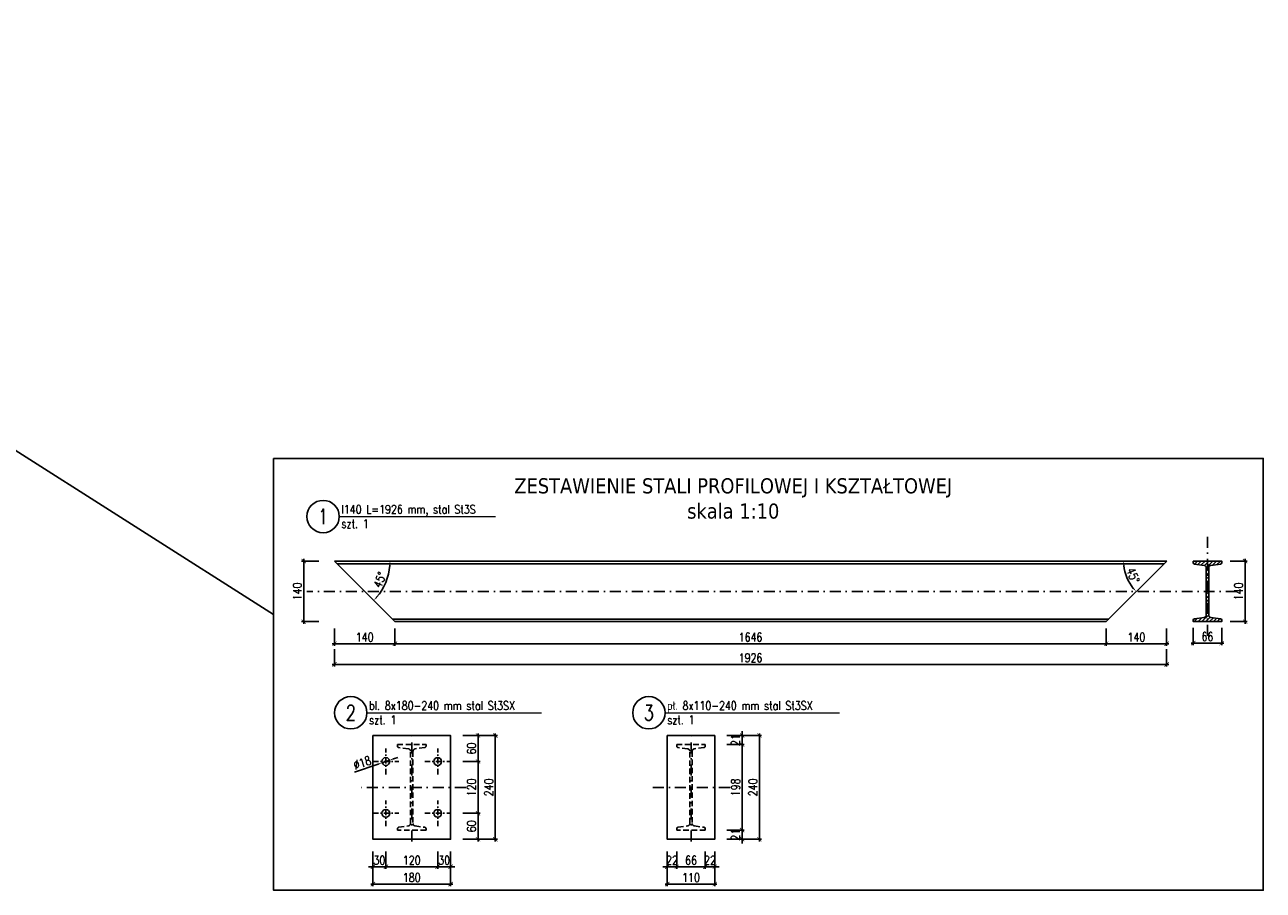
# Model space of a CAD drawing. Header units: centimetres. Extents: x -18863 to 41892, y -11949 to 36189.
# Tile 6 of 19: x 2291 to 5157, y 8353 to 10357. Entities that reach past the tile are written whole.
import ezdxf

# ---------------------------------------------------------------- set-up
doc = ezdxf.new("R2010")
doc.units = ezdxf.units.CM
doc.header["$MEASUREMENT"] = 0
doc.linetypes.add('DASHDOT', pattern=[25.4, 12.7, -6.35, 0, -6.35])
doc.linetypes.add('DASHEDX2', pattern=[76.2, 50.8, -25.4])
for name, color, linetype in [('a osie', 6, 'DASHDOT'), ('bj konstrukcja', 3, 'Continuous'), ('bj kreskowanie', 8, 'Continuous'), ('bj opis duzy', 3, 'Continuous'), ('bj przerywana', 4, 'DASHEDX2'), ('bj wymiar', 8, 'Continuous'), ('BS_PRG', 3, 'Continuous'), ('OPIS', 2, 'Continuous')]:
    doc.layers.add(name, color=color, linetype=linetype)
doc.layers.add('bj linia odniesienia', color=4, linetype='Continuous', lineweight=5)
doc.layers.add('bj numerki', color=3, linetype='Continuous', lineweight=20)
doc.layers.add('BJ POMOC', color=30, linetype='Continuous', plot=False)
doc.styles.add('Beta10', font='simplex.shx', dxfattribs={"width": 0.8, "height": 20})
doc.styles.add('Beta20', font='simplex.shx', dxfattribs={"width": 0.8, "height": 40})
doc.styles.add('GENERATED_STYLE_2', font='arial.ttf')
doc.dimstyles.new('Beta 10', dxfattribs={"dimtxt": 20, "dimasz": 10, "dimexe": 5, "dimexo": 1, "dimgap": 5, "dimtad": 1, "dimdec": 0, "dimtxsty": 'Beta10', "dimblk": 'ARCHTICK', "dimcen": 1, "dimdle": 5, "dimclrd": 256, "dimclre": 256, "dimclrt": 2, "dimadec": 0, "dimazin": 0, "dimtfac": 1, "dimtdec": 0, "dimtix": 1, "dimtmove": 0, "dimatfit": 3, "dimfxl": 35, "dimfxlon": 1, "dimarcsym": 0})

# ---------------------------------------------------------------- blocks, each defined once
blk = doc.blocks.new('_ArchTick')
at = {"color": 0, "linetype": 'ByBlock', "const_width": 0.15}
blk.add_lwpolyline([(-0.5, -0.5), (0.5, 0.5)], dxfattribs=at)
blk = doc.blocks.new('*D38')
at = {"layer": 'bj wymiar', "lineweight": -2}
for p, q in [((3096.8, 8402.8), (3096.8, 8362.8)), ((3276.8, 8402.8), (3276.8, 8362.8)), ((3091.8, 8367.8), (3281.8, 8367.8))]:
    blk.add_line(p, q, dxfattribs=at)
at = {"layer": 'Defpoints', "color": 0, "lineweight": -2}
for p in [(3096.8, 8471.5), (3276.8, 8471.5), (3276.8, 8367.8)]:
    blk.add_point(p, dxfattribs=at)
at = {"layer": 'bj wymiar', "lineweight": -2, "xscale": 10, "yscale": 10, "zscale": 10, "rotation": 180}
blk.add_blockref('_ArchTick', (3096.8, 8367.8), dxfattribs=at)
at = {"layer": 'bj wymiar', "lineweight": -2, "xscale": 10, "yscale": 10, "zscale": 10}
blk.add_blockref('_ArchTick', (3276.8, 8367.8), dxfattribs=at)
at = {"layer": 'bj wymiar', "color": 2, "insert": (3186.8, 8382.8), "char_height": 20, "attachment_point": 5, "style": 'Beta10'}
blk.add_mtext('180', dxfattribs=at)
blk = doc.blocks.new('*D39')
at = {"layer": 'bj wymiar', "lineweight": -2}
for p, q in [((3380.2, 8466.5), (3380.2, 8716.5)), ((3345.2, 8711.5), (3385.2, 8711.5)), ((3345.2, 8471.5), (3385.2, 8471.5))]:
    blk.add_line(p, q, dxfattribs=at)
at = {"layer": 'Defpoints', "color": 0, "lineweight": -2}
for p in [(3276.8, 8711.5), (3380.2, 8711.5), (3276.8, 8471.5)]:
    blk.add_point(p, dxfattribs=at)
at = {"layer": 'bj wymiar', "lineweight": -2, "xscale": 10, "yscale": 10, "zscale": 10}
for p, rotation in [((3380.2, 8711.5), 90), ((3380.2, 8471.5), 270)]:
    blk.add_blockref('_ArchTick', p, dxfattribs=dict(at, rotation=rotation))
at = {"layer": 'bj wymiar', "color": 2, "insert": (3365.2, 8591.5), "char_height": 20, "attachment_point": 5, "rotation": 90, "style": 'Beta10'}
blk.add_mtext('240', dxfattribs=at)
blk = doc.blocks.new('*D40')
at = {"layer": 'bj wymiar', "lineweight": -2}
for p, q in [((3305.2, 8531.5), (3345.2, 8531.5)), ((3340.2, 8466.5), (3340.2, 8536.5)), ((3305.2, 8471.5), (3345.2, 8471.5))]:
    blk.add_line(p, q, dxfattribs=at)
at = {"layer": 'Defpoints', "color": 0, "lineweight": -2}
for p in [(3246.8, 8531.5), (3340.2, 8531.5), (3276.8, 8471.5)]:
    blk.add_point(p, dxfattribs=at)
at = {"layer": 'bj wymiar', "lineweight": -2, "xscale": 10, "yscale": 10, "zscale": 10}
for p, rotation in [((3340.2, 8531.5), 90), ((3340.2, 8471.5), 270)]:
    blk.add_blockref('_ArchTick', p, dxfattribs=dict(at, rotation=rotation))
at = {"layer": 'bj wymiar', "color": 2, "insert": (3325.2, 8501.5), "char_height": 20, "attachment_point": 5, "rotation": 90, "style": 'Beta10'}
blk.add_mtext('60', dxfattribs=at)
blk = doc.blocks.new('*D41')
at = {"layer": 'bj wymiar', "lineweight": -2}
for p, q in [((3340.2, 8526.5), (3340.2, 8656.4)), ((3305.2, 8651.4), (3345.2, 8651.4)), ((3305.2, 8531.5), (3345.2, 8531.5))]:
    blk.add_line(p, q, dxfattribs=at)
at = {"layer": 'Defpoints', "color": 0, "lineweight": -2}
for p in [(3246.8, 8651.4), (3340.2, 8651.4), (3246.8, 8531.5)]:
    blk.add_point(p, dxfattribs=at)
at = {"layer": 'bj wymiar', "lineweight": -2, "xscale": 10, "yscale": 10, "zscale": 10}
for p, rotation in [((3340.2, 8651.4), 90), ((3340.2, 8531.5), 270)]:
    blk.add_blockref('_ArchTick', p, dxfattribs=dict(at, rotation=rotation))
at = {"layer": 'bj wymiar', "color": 2, "insert": (3325.2, 8591.4), "char_height": 20, "attachment_point": 5, "rotation": 90, "style": 'Beta10'}
blk.add_mtext('120', dxfattribs=at)
blk = doc.blocks.new('*D42')
at = {"layer": 'bj wymiar', "lineweight": -2}
for p, q in [((3340.2, 8646.4), (3340.2, 8716.5)), ((3305.2, 8711.5), (3345.2, 8711.5)), ((3305.2, 8651.4), (3345.2, 8651.4))]:
    blk.add_line(p, q, dxfattribs=at)
at = {"layer": 'Defpoints', "color": 0, "lineweight": -2}
for p in [(3276.8, 8711.5), (3340.2, 8711.5), (3246.8, 8651.4)]:
    blk.add_point(p, dxfattribs=at)
at = {"layer": 'bj wymiar', "lineweight": -2, "xscale": 10, "yscale": 10, "zscale": 10}
for p, rotation in [((3340.2, 8711.5), 90), ((3340.2, 8651.4), 270)]:
    blk.add_blockref('_ArchTick', p, dxfattribs=dict(at, rotation=rotation))
at = {"layer": 'bj wymiar', "color": 2, "insert": (3325.2, 8681.4), "char_height": 20, "attachment_point": 5, "rotation": 90, "style": 'Beta10'}
blk.add_mtext('60', dxfattribs=at)
blk = doc.blocks.new('*D43')
at = {"layer": 'bj wymiar', "lineweight": -2}
for p, q in [((3096.8, 8442.8), (3096.8, 8402.8)), ((3126.8, 8442.8), (3126.8, 8402.8)), ((3096.8, 8407.8), (3086.8, 8407.8)), ((3126.8, 8407.8), (3096.8, 8407.8)), ((3126.8, 8407.8), (3136.8, 8407.8))]:
    blk.add_line(p, q, dxfattribs=at)
at = {"layer": 'Defpoints', "color": 0, "lineweight": -2}
for p in [(3126.8, 8516.5), (3096.8, 8471.5), (3096.8, 8407.8)]:
    blk.add_point(p, dxfattribs=at)
at = {"layer": 'bj wymiar', "lineweight": -2, "xscale": 10, "yscale": 10, "zscale": 10}
blk.add_blockref('_ArchTick', (3096.8, 8407.8), dxfattribs=at)
at = {"layer": 'bj wymiar', "lineweight": -2, "xscale": 10, "yscale": 10, "zscale": 10, "rotation": 180}
blk.add_blockref('_ArchTick', (3126.8, 8407.8), dxfattribs=at)
at = {"layer": 'bj wymiar', "color": 2, "insert": (3111.8, 8422.8), "char_height": 20, "attachment_point": 5, "style": 'Beta10'}
blk.add_mtext('30', dxfattribs=at)
blk = doc.blocks.new('*D44')
at = {"layer": 'bj wymiar', "lineweight": -2}
for p, q in [((3126.8, 8442.8), (3126.8, 8402.8)), ((3246.8, 8442.8), (3246.8, 8402.8)), ((3121.8, 8407.8), (3251.8, 8407.8))]:
    blk.add_line(p, q, dxfattribs=at)
at = {"layer": 'Defpoints', "color": 0, "lineweight": -2}
for p in [(3126.8, 8516.5), (3246.8, 8516.5), (3246.8, 8407.8)]:
    blk.add_point(p, dxfattribs=at)
at = {"layer": 'bj wymiar', "lineweight": -2, "xscale": 10, "yscale": 10, "zscale": 10, "rotation": 180}
blk.add_blockref('_ArchTick', (3126.8, 8407.8), dxfattribs=at)
at = {"layer": 'bj wymiar', "lineweight": -2, "xscale": 10, "yscale": 10, "zscale": 10}
blk.add_blockref('_ArchTick', (3246.8, 8407.8), dxfattribs=at)
at = {"layer": 'bj wymiar', "color": 2, "insert": (3186.8, 8422.8), "char_height": 20, "attachment_point": 5, "style": 'Beta10'}
blk.add_mtext('120', dxfattribs=at)
blk = doc.blocks.new('*D45')
at = {"layer": 'bj wymiar', "lineweight": -2}
for p, q in [((3246.8, 8442.8), (3246.8, 8402.8)), ((3276.8, 8442.8), (3276.8, 8402.8)), ((3246.8, 8407.8), (3236.8, 8407.8)), ((3246.8, 8407.8), (3276.8, 8407.8)), ((3276.8, 8407.8), (3286.8, 8407.8))]:
    blk.add_line(p, q, dxfattribs=at)
at = {"layer": 'Defpoints', "color": 0, "lineweight": -2}
for p in [(3246.8, 8516.5), (3276.8, 8471.5), (3276.8, 8407.8)]:
    blk.add_point(p, dxfattribs=at)
at = {"layer": 'bj wymiar', "lineweight": -2, "xscale": 10, "yscale": 10, "zscale": 10}
blk.add_blockref('_ArchTick', (3246.8, 8407.8), dxfattribs=at)
at = {"layer": 'bj wymiar', "lineweight": -2, "xscale": 10, "yscale": 10, "zscale": 10, "rotation": 180}
blk.add_blockref('_ArchTick', (3276.8, 8407.8), dxfattribs=at)
at = {"layer": 'bj wymiar', "color": 2, "insert": (3261.8, 8422.8), "char_height": 20, "attachment_point": 5, "style": 'Beta10'}
blk.add_mtext('30', dxfattribs=at)
blk = doc.blocks.new('*D46')
at = {"layer": 'bj wymiar', "lineweight": -2}
for p, q in [((3147.9, 8959.1), (3147.9, 8919.1)), ((4793.9, 8959.1), (4793.9, 8919.1)), ((3142.9, 8924.1), (4798.9, 8924.1))]:
    blk.add_line(p, q, dxfattribs=at)
at = {"layer": 'Defpoints', "color": 0, "lineweight": -2}
for p in [(3147.9, 8975.2), (4793.9, 8975.2), (4793.9, 8924.1)]:
    blk.add_point(p, dxfattribs=at)
at = {"layer": 'bj wymiar', "lineweight": -2, "xscale": 10, "yscale": 10, "zscale": 10, "rotation": 180}
blk.add_blockref('_ArchTick', (3147.9, 8924.1), dxfattribs=at)
at = {"layer": 'bj wymiar', "lineweight": -2, "xscale": 10, "yscale": 10, "zscale": 10}
blk.add_blockref('_ArchTick', (4793.9, 8924.1), dxfattribs=at)
at = {"layer": 'bj wymiar', "color": 2, "insert": (3970.9, 8939.1), "char_height": 20, "attachment_point": 5, "style": 'Beta10'}
blk.add_mtext('1646', dxfattribs=at)
blk = doc.blocks.new('*D47')
at = {"layer": 'bj wymiar', "lineweight": -2}
for p, q in [((3007.9, 8959.1), (3007.9, 8919.1)), ((3147.9, 8959.1), (3147.9, 8919.1)), ((3152.9, 8924.1), (3002.9, 8924.1))]:
    blk.add_line(p, q, dxfattribs=at)
at = {"layer": 'Defpoints', "color": 0, "lineweight": -2}
for p in [(3007.9, 9115.2), (3147.9, 8975.2), (3007.9, 8924.1)]:
    blk.add_point(p, dxfattribs=at)
at = {"layer": 'bj wymiar', "lineweight": -2, "xscale": 10, "yscale": 10, "zscale": 10, "rotation": 180}
blk.add_blockref('_ArchTick', (3007.9, 8924.1), dxfattribs=at)
at = {"layer": 'bj wymiar', "lineweight": -2, "xscale": 10, "yscale": 10, "zscale": 10}
blk.add_blockref('_ArchTick', (3147.9, 8924.1), dxfattribs=at)
at = {"layer": 'bj wymiar', "color": 2, "insert": (3077.9, 8939.1), "char_height": 20, "attachment_point": 5, "style": 'Beta10'}
blk.add_mtext('140', dxfattribs=at)
blk = doc.blocks.new('*D48')
at = {"layer": 'bj wymiar', "lineweight": -2}
for p, q in [((3007.9, 8911.3), (3007.9, 8871.3)), ((4933.9, 8911.3), (4933.9, 8871.3)), ((3002.9, 8876.3), (4938.9, 8876.3))]:
    blk.add_line(p, q, dxfattribs=at)
at = {"layer": 'Defpoints', "color": 0, "lineweight": -2}
for p in [(3007.9, 9115.2), (4933.9, 9115.2), (4933.9, 8876.3)]:
    blk.add_point(p, dxfattribs=at)
at = {"layer": 'bj wymiar', "lineweight": -2, "xscale": 10, "yscale": 10, "zscale": 10, "rotation": 180}
blk.add_blockref('_ArchTick', (3007.9, 8876.3), dxfattribs=at)
at = {"layer": 'bj wymiar', "lineweight": -2, "xscale": 10, "yscale": 10, "zscale": 10}
blk.add_blockref('_ArchTick', (4933.9, 8876.3), dxfattribs=at)
at = {"layer": 'bj wymiar', "color": 2, "insert": (3970.9, 8891.3), "char_height": 20, "attachment_point": 5, "style": 'Beta10'}
blk.add_mtext('1926', dxfattribs=at)
blk = doc.blocks.new('*D49')
at = {"layer": 'bj wymiar', "lineweight": -2}
for p, q in [((4793.9, 8959.1), (4793.9, 8919.1)), ((4933.9, 8959.1), (4933.9, 8919.1)), ((4938.9, 8924.1), (4788.9, 8924.1))]:
    blk.add_line(p, q, dxfattribs=at)
at = {"layer": 'Defpoints', "color": 0, "lineweight": -2}
for p in [(4933.9, 9115.2), (4793.9, 8975.2), (4793.9, 8924.1)]:
    blk.add_point(p, dxfattribs=at)
at = {"layer": 'bj wymiar', "lineweight": -2, "xscale": 10, "yscale": 10, "zscale": 10, "rotation": 180}
blk.add_blockref('_ArchTick', (4793.9, 8924.1), dxfattribs=at)
at = {"layer": 'bj wymiar', "lineweight": -2, "xscale": 10, "yscale": 10, "zscale": 10}
blk.add_blockref('_ArchTick', (4933.9, 8924.1), dxfattribs=at)
at = {"layer": 'bj wymiar', "color": 2, "insert": (4863.9, 8939.1), "char_height": 20, "attachment_point": 5, "style": 'Beta10'}
blk.add_mtext('140', dxfattribs=at)
blk = doc.blocks.new('*D50')
at = {"layer": 'bj wymiar', "lineweight": -2, "transparency": 16777216}
for p, q in [((2972, 9115.2), (2932, 9115.2)), ((2937, 8970.2), (2937, 9120.2)), ((2972, 8975.2), (2932, 8975.2))]:
    blk.add_line(p, q, dxfattribs=at)
at = {"layer": 'Defpoints', "color": 0, "transparency": 16777216}
for p in [(2937, 9115.2), (3147.9, 9115.2), (3007.9, 8975.2)]:
    blk.add_point(p, dxfattribs=at)
at = {"layer": 'bj wymiar', "lineweight": -2, "transparency": 16777216, "xscale": 10, "yscale": 10, "zscale": 10}
for p, rotation in [((2937, 9115.2), 90), ((2937, 8975.2), 270)]:
    blk.add_blockref('_ArchTick', p, dxfattribs=dict(at, rotation=rotation))
at = {"layer": 'bj wymiar', "color": 2, "transparency": 16777216, "insert": (2922, 9045.2), "char_height": 20, "attachment_point": 5, "rotation": 90, "style": 'Beta10'}
blk.add_mtext('140', dxfattribs=at)
blk = doc.blocks.new('*D51')
at = {"layer": 'bj wymiar', "lineweight": -2}
blk.add_arc((3007.9, 9115.2), 128.6, 319.4578, 355.5422, dxfattribs=at)
for points in [[(3137.8, 9105.2), (3134.4, 9105.3), (3136.5, 9115.2)], [(3104.4, 9032.8), (3106.9, 9030.5), (3098.8, 9024.3)]]:
    blk.add_solid(points, dxfattribs=at)
at = {"layer": 'Defpoints', "color": 0, "lineweight": -2}
for p in [(3007.9, 9115.2), (3007.9, 9115.2), (4933.9, 9115.2), (3119.3, 9050.9), (3147.9, 8975.2)]:
    blk.add_point(p, dxfattribs=at)
at = {"layer": 'bj wymiar', "color": 2, "insert": (3112.9, 9071.8), "char_height": 20, "attachment_point": 5, "rotation": 67.5, "style": 'Beta10'}
blk.add_mtext('45%%d', dxfattribs=at)
blk = doc.blocks.new('*D52')
at = {"layer": 'bj wymiar', "lineweight": -2}
blk.add_arc((4933.9, 9115.2), 99.6, 185.7545, 219.2455, dxfattribs=at)
for points in [[(4836.5, 9105.3), (4833.2, 9105.1), (4834.3, 9115.2)], [(4855.6, 9051.1), (4858, 9053.3), (4863.5, 9044.8)]]:
    blk.add_solid(points, dxfattribs=at)
at = {"layer": 'Defpoints', "color": 0, "lineweight": -2}
for p in [(3007.9, 9115.2), (4933.9, 9115.2), (4933.9, 9115.2), (4837.7, 9089.4), (4793.9, 8975.2)]:
    blk.add_point(p, dxfattribs=at)
at = {"layer": 'bj wymiar', "color": 2, "insert": (4856, 9082.2), "char_height": 20, "attachment_point": 5, "rotation": 292.9685, "style": 'Beta10'}
blk.add_mtext('45%%d', dxfattribs=at)
blk = doc.blocks.new('*D54')
at = {"layer": 'bj wymiar', "lineweight": -2, "transparency": 16777216}
for p, q in [((4995.3, 8960.5), (4995.3, 8920.5)), ((5061.3, 8960.5), (5061.3, 8920.5)), ((4990.3, 8925.5), (5066.3, 8925.5))]:
    blk.add_line(p, q, dxfattribs=at)
at = {"layer": 'Defpoints', "color": 0, "transparency": 16777216}
for p in [(4995.3, 8975.2), (5061.3, 8975.2), (5061.3, 8925.5)]:
    blk.add_point(p, dxfattribs=at)
at = {"layer": 'bj wymiar', "lineweight": -2, "transparency": 16777216, "xscale": 10, "yscale": 10, "zscale": 10, "rotation": 180}
blk.add_blockref('_ArchTick', (4995.3, 8925.5), dxfattribs=at)
at = {"layer": 'bj wymiar', "lineweight": -2, "transparency": 16777216, "xscale": 10, "yscale": 10, "zscale": 10}
blk.add_blockref('_ArchTick', (5061.3, 8925.5), dxfattribs=at)
at = {"layer": 'bj wymiar', "color": 2, "transparency": 16777216, "insert": (5028.3, 8940.5), "char_height": 20, "attachment_point": 5, "style": 'Beta10'}
blk.add_mtext('66', dxfattribs=at)
blk = doc.blocks.new('*D55')
at = {"layer": 'bj wymiar', "lineweight": -2, "transparency": 16777216}
for p, q in [((5080.5, 9115.2), (5120.5, 9115.2)), ((5115.5, 8970.2), (5115.5, 9120.2)), ((5080.5, 8975.2), (5120.5, 8975.2))]:
    blk.add_line(p, q, dxfattribs=at)
at = {"layer": 'Defpoints', "color": 0, "transparency": 16777216}
for p in [(5061.3, 9115.2), (5115.5, 9115.2), (5061.3, 8975.2)]:
    blk.add_point(p, dxfattribs=at)
at = {"layer": 'bj wymiar', "lineweight": -2, "transparency": 16777216, "xscale": 10, "yscale": 10, "zscale": 10}
for p, rotation in [((5115.5, 9115.2), 90), ((5115.5, 8975.2), 270)]:
    blk.add_blockref('_ArchTick', p, dxfattribs=dict(at, rotation=rotation))
at = {"layer": 'bj wymiar', "color": 2, "transparency": 16777216, "insert": (5100.5, 9045.2), "char_height": 20, "attachment_point": 5, "rotation": 90, "style": 'Beta10'}
blk.add_mtext('140', dxfattribs=at)
blk = doc.blocks.new('*D56')
at = {"layer": 'bj wymiar', "lineweight": -2}
for p, q in [((3144.8, 8657.6), (3154.3, 8660.8)), ((3054.6, 8626.7), (3108.9, 8645.3)), ((3135.4, 8654.4), (3118.3, 8648.5))]:
    blk.add_line(p, q, dxfattribs=at)
for points in [[(3144.3, 8659.2), (3145.4, 8656), (3135.4, 8654.4)], [(3109.4, 8643.7), (3108.3, 8646.9), (3118.3, 8648.5)]]:
    blk.add_solid(points, dxfattribs=at)
at = {"layer": 'Defpoints', "color": 0, "lineweight": -2}
for p in [(3118.3, 8648.5), (3135.4, 8654.4)]:
    blk.add_point(p, dxfattribs=at)
at = {"layer": 'bj wymiar', "color": 2, "insert": (3072.2, 8648.6), "char_height": 20, "attachment_point": 5, "rotation": 18.8944, "style": 'Beta10'}
blk.add_mtext('∅18', dxfattribs=at)
blk = doc.blocks.new('*D81')
at = {"layer": 'bj wymiar', "lineweight": -2}
for p, q in [((3916.4, 8690.5), (3956.4, 8690.5)), ((3951.4, 8487.5), (3951.4, 8695.5)), ((3916.4, 8492.5), (3956.4, 8492.5))]:
    blk.add_line(p, q, dxfattribs=at)
at = {"layer": 'Defpoints', "color": 0, "lineweight": -2}
for p in [(3866.1, 8690.5), (3951.4, 8690.5), (3866.1, 8492.5)]:
    blk.add_point(p, dxfattribs=at)
at = {"layer": 'bj wymiar', "lineweight": -2, "xscale": 10, "yscale": 10, "zscale": 10}
for p, rotation in [((3951.4, 8690.5), 90), ((3951.4, 8492.5), 270)]:
    blk.add_blockref('_ArchTick', p, dxfattribs=dict(at, rotation=rotation))
at = {"layer": 'bj wymiar', "color": 2, "insert": (3936.4, 8591.5), "char_height": 20, "attachment_point": 5, "rotation": 90, "style": 'Beta10'}
blk.add_mtext('198', dxfattribs=at)
blk = doc.blocks.new('*D82')
at = {"layer": 'bj wymiar', "lineweight": -2}
for p, q in [((3951.4, 8711.5), (3951.4, 8721.5)), ((3916.4, 8711.5), (3956.4, 8711.5)), ((3916.4, 8690.5), (3956.4, 8690.5)), ((3951.4, 8690.5), (3951.4, 8711.5)), ((3951.4, 8690.5), (3951.4, 8680.5))]:
    blk.add_line(p, q, dxfattribs=at)
at = {"layer": 'Defpoints', "color": 0, "lineweight": -2}
for p in [(3866.1, 8690.5), (3888.1, 8711.5), (3951.4, 8711.5)]:
    blk.add_point(p, dxfattribs=at)
at = {"layer": 'bj wymiar', "lineweight": -2, "xscale": 10, "yscale": 10, "zscale": 10}
for p, rotation in [((3951.4, 8711.5), 270), ((3951.4, 8690.5), 90)]:
    blk.add_blockref('_ArchTick', p, dxfattribs=dict(at, rotation=rotation))
at = {"layer": 'bj wymiar', "color": 2, "insert": (3936.4, 8701), "char_height": 20, "attachment_point": 5, "rotation": 90, "style": 'Beta10'}
blk.add_mtext('21', dxfattribs=at)
blk = doc.blocks.new('*D83')
at = {"layer": 'bj wymiar', "lineweight": -2}
for p, q in [((3778.1, 8402.8), (3778.1, 8362.8)), ((3888.1, 8402.8), (3888.1, 8362.8)), ((3773.1, 8367.8), (3893.1, 8367.8))]:
    blk.add_line(p, q, dxfattribs=at)
at = {"layer": 'Defpoints', "color": 0, "lineweight": -2}
for p in [(3778.1, 8471.5), (3888.1, 8471.5), (3888.1, 8367.8)]:
    blk.add_point(p, dxfattribs=at)
at = {"layer": 'bj wymiar', "lineweight": -2, "xscale": 10, "yscale": 10, "zscale": 10, "rotation": 180}
blk.add_blockref('_ArchTick', (3778.1, 8367.8), dxfattribs=at)
at = {"layer": 'bj wymiar', "lineweight": -2, "xscale": 10, "yscale": 10, "zscale": 10}
blk.add_blockref('_ArchTick', (3888.1, 8367.8), dxfattribs=at)
at = {"layer": 'bj wymiar', "color": 2, "insert": (3833.1, 8382.8), "char_height": 20, "attachment_point": 5, "style": 'Beta10'}
blk.add_mtext('110', dxfattribs=at)
blk = doc.blocks.new('*D84')
at = {"layer": 'bj wymiar', "lineweight": -2}
for p, q in [((3991.4, 8466.5), (3991.4, 8716.5)), ((3956.4, 8711.5), (3996.4, 8711.5)), ((3956.4, 8471.5), (3996.4, 8471.5))]:
    blk.add_line(p, q, dxfattribs=at)
at = {"layer": 'Defpoints', "color": 0, "lineweight": -2}
for p in [(3888.1, 8711.5), (3991.4, 8711.5), (3888.1, 8471.5)]:
    blk.add_point(p, dxfattribs=at)
at = {"layer": 'bj wymiar', "lineweight": -2, "xscale": 10, "yscale": 10, "zscale": 10}
for p, rotation in [((3991.4, 8711.5), 90), ((3991.4, 8471.5), 270)]:
    blk.add_blockref('_ArchTick', p, dxfattribs=dict(at, rotation=rotation))
at = {"layer": 'bj wymiar', "color": 2, "insert": (3976.4, 8591.5), "char_height": 20, "attachment_point": 5, "rotation": 90, "style": 'Beta10'}
blk.add_mtext('240', dxfattribs=at)
blk = doc.blocks.new('*D85')
at = {"layer": 'bj wymiar', "lineweight": -2}
for p, q in [((3916.4, 8492.5), (3956.4, 8492.5)), ((3951.4, 8492.5), (3951.4, 8502.5)), ((3951.4, 8471.5), (3951.4, 8492.5)), ((3916.4, 8471.5), (3956.4, 8471.5)), ((3951.4, 8471.5), (3951.4, 8461.5))]:
    blk.add_line(p, q, dxfattribs=at)
at = {"layer": 'Defpoints', "color": 0, "lineweight": -2}
for p in [(3866.1, 8492.5), (3951.4, 8492.5), (3888.1, 8471.5)]:
    blk.add_point(p, dxfattribs=at)
at = {"layer": 'bj wymiar', "lineweight": -2, "xscale": 10, "yscale": 10, "zscale": 10}
for p, rotation in [((3951.4, 8492.5), 270), ((3951.4, 8471.5), 90)]:
    blk.add_blockref('_ArchTick', p, dxfattribs=dict(at, rotation=rotation))
at = {"layer": 'bj wymiar', "color": 2, "insert": (3936.4, 8482), "char_height": 20, "attachment_point": 5, "rotation": 90, "style": 'Beta10'}
blk.add_mtext('21', dxfattribs=at)
blk = doc.blocks.new('*D86')
at = {"layer": 'bj wymiar', "lineweight": -2}
for p, q in [((3800.1, 8442.8), (3800.1, 8402.8)), ((3866.1, 8442.8), (3866.1, 8402.8)), ((3795.1, 8407.8), (3871.1, 8407.8))]:
    blk.add_line(p, q, dxfattribs=at)
at = {"layer": 'Defpoints', "color": 0, "lineweight": -2}
for p in [(3800.1, 8492.5), (3866.1, 8492.5), (3866.1, 8407.8)]:
    blk.add_point(p, dxfattribs=at)
at = {"layer": 'bj wymiar', "lineweight": -2, "xscale": 10, "yscale": 10, "zscale": 10, "rotation": 180}
blk.add_blockref('_ArchTick', (3800.1, 8407.8), dxfattribs=at)
at = {"layer": 'bj wymiar', "lineweight": -2, "xscale": 10, "yscale": 10, "zscale": 10}
blk.add_blockref('_ArchTick', (3866.1, 8407.8), dxfattribs=at)
at = {"layer": 'bj wymiar', "color": 2, "insert": (3833.1, 8422.8), "char_height": 20, "attachment_point": 5, "style": 'Beta10'}
blk.add_mtext('66', dxfattribs=at)
blk = doc.blocks.new('*D87')
at = {"layer": 'bj wymiar', "lineweight": -2}
for p, q in [((3778.1, 8442.8), (3778.1, 8402.8)), ((3800.1, 8442.8), (3800.1, 8402.8)), ((3778.1, 8407.8), (3768.1, 8407.8)), ((3800.1, 8407.8), (3778.1, 8407.8)), ((3800.1, 8407.8), (3810.1, 8407.8))]:
    blk.add_line(p, q, dxfattribs=at)
at = {"layer": 'Defpoints', "color": 0, "lineweight": -2}
for p in [(3800.1, 8492.5), (3778.1, 8471.5), (3778.1, 8407.8)]:
    blk.add_point(p, dxfattribs=at)
at = {"layer": 'bj wymiar', "lineweight": -2, "xscale": 10, "yscale": 10, "zscale": 10}
blk.add_blockref('_ArchTick', (3778.1, 8407.8), dxfattribs=at)
at = {"layer": 'bj wymiar', "lineweight": -2, "xscale": 10, "yscale": 10, "zscale": 10, "rotation": 180}
blk.add_blockref('_ArchTick', (3800.1, 8407.8), dxfattribs=at)
at = {"layer": 'bj wymiar', "color": 2, "insert": (3789.1, 8422.8), "char_height": 20, "attachment_point": 5, "style": 'Beta10'}
blk.add_mtext('22', dxfattribs=at)
blk = doc.blocks.new('*D88')
at = {"layer": 'bj wymiar', "lineweight": -2}
for p, q in [((3866.1, 8442.8), (3866.1, 8402.8)), ((3888.1, 8442.8), (3888.1, 8402.8)), ((3866.1, 8407.8), (3856.1, 8407.8)), ((3866.1, 8407.8), (3888.1, 8407.8)), ((3888.1, 8407.8), (3898.1, 8407.8))]:
    blk.add_line(p, q, dxfattribs=at)
at = {"layer": 'Defpoints', "color": 0, "lineweight": -2}
for p in [(3866.1, 8492.5), (3888.1, 8471.5), (3888.1, 8407.8)]:
    blk.add_point(p, dxfattribs=at)
at = {"layer": 'bj wymiar', "lineweight": -2, "xscale": 10, "yscale": 10, "zscale": 10}
blk.add_blockref('_ArchTick', (3866.1, 8407.8), dxfattribs=at)
at = {"layer": 'bj wymiar', "lineweight": -2, "xscale": 10, "yscale": 10, "zscale": 10, "rotation": 180}
blk.add_blockref('_ArchTick', (3888.1, 8407.8), dxfattribs=at)
at = {"layer": 'bj wymiar', "color": 2, "insert": (3877.1, 8422.8), "char_height": 20, "attachment_point": 5, "style": 'Beta10'}
blk.add_mtext('22', dxfattribs=at)

msp = doc.modelspace()

# ---------------------------------------------------------------- hatches: boundary and pattern name
at = {"layer": 'bj kreskowanie'}
h = msp.add_hatch(dxfattribs=at)
h.set_pattern_fill('ANSI31', color=256, scale=50)
edge = h.paths.add_edge_path()
edge.add_line((4995.349, 9115.216), (5061.349, 9115.216))
edge.add_line((5061.349, 9115.216), (5061.349, 9111.884))
edge.add_arc((5057.949, 9111.884), 3.4, 277.972759, 360, ccw=False)
edge.add_line((5058.421, 9108.517), (5036.109, 9105.392))
edge.add_arc((5036.899, 9099.747), 5.7, 97.972759, 180)
edge.add_line((5031.199, 9099.747), (5031.199, 8990.685))
edge.add_arc((5036.899, 8990.685), 5.7, 180, 262.027241)
edge.add_line((5036.109, 8985.04), (5058.421, 8981.915))
edge.add_arc((5057.949, 8978.548), 3.4, 0, 82.027241, ccw=False)
edge.add_line((5061.349, 8978.548), (5061.349, 8975.216))
edge.add_line((5061.349, 8975.216), (4995.349, 8975.216))
edge.add_line((4995.349, 8975.216), (4995.349, 8978.548))
edge.add_arc((4998.749, 8978.548), 3.4, 97.972759, 180, ccw=False)
edge.add_line((4998.278, 8981.915), (5020.59, 8985.04))
edge.add_arc((5019.799, 8990.685), 5.7, 277.972759, 360)
edge.add_line((5025.499, 8990.685), (5025.499, 9099.747))
edge.add_arc((5019.799, 9099.747), 5.7, 360, 442.027241)
edge.add_line((5020.59, 9105.392), (4998.278, 9108.517))
edge.add_arc((4998.749, 9111.884), 3.4, 180, 262.027241, ccw=False)
edge.add_line((4995.349, 9111.884), (4995.349, 9115.216))

# ---------------------------------------------------------------- linework, layer by layer
at = {"layer": 'a osie', "ltscale": 2}
for p, q in [((5028.349, 9171.475), (5028.349, 8937.161)), ((5095.889, 9045.216), (2944.228, 9045.216)), ((3186.848, 8466.457), (3186.848, 8716.457)), ((3833.096, 8466.457), (3833.096, 8716.457)), ((3311.848, 8591.457), (3061.848, 8591.457)), ((3923.096, 8591.457), (3743.096, 8591.457))]:
    msp.add_line(p, q, dxfattribs=at)
at = {"layer": 'a osie'}
for p, q in [((3126.848, 8621.457), (3126.848, 8681.457)), ((3246.848, 8621.457), (3246.848, 8681.457)), ((3096.848, 8651.457), (3156.848, 8651.457)), ((3216.848, 8651.457), (3276.848, 8651.457)), ((3126.848, 8501.457), (3126.848, 8561.457)), ((3246.848, 8501.457), (3246.848, 8561.457)), ((3096.848, 8531.457), (3156.848, 8531.457)), ((3216.848, 8531.457), (3276.848, 8531.457))]:
    msp.add_line(p, q, dxfattribs=at)
at = {"layer": 'bj konstrukcja'}
for p, q in [((3007.934, 9115.216), (3147.934, 8975.216)), ((4793.934, 8975.216), (4933.934, 9115.216))]:
    msp.add_line(p, q, dxfattribs=at)
for points in [[(3007.934, 9115.216), (4933.934, 9115.216)], [(3013.934, 9109.216), (4927.934, 9109.216)], [(3141.934, 8981.216), (4799.934, 8981.216)], [(3147.934, 8975.216), (4793.934, 8975.216)]]:
    msp.add_lwpolyline(points, dxfattribs=at)
at = {"layer": 'bj konstrukcja', "color": 5}
for points in [[(3096.848, 8711.457), (3276.848, 8711.457), (3276.848, 8471.457), (3096.848, 8471.457)], [(3778.096, 8711.457), (3888.096, 8711.457), (3888.096, 8471.457), (3778.096, 8471.457)]]:
    msp.add_lwpolyline(points, close=True, dxfattribs=at)
for centre in [(3126.848, 8651.457), (3246.848, 8651.424), (3126.848, 8531.457), (3246.848, 8531.457)]:
    msp.add_circle(centre, 9, dxfattribs=at)
at = {"layer": 'bj linia odniesienia', "ltscale": 2}
for p, q in [((3019.156, 9218.407), (3380.484, 9218.407)), ((3083.216, 8764.167), (3486.949, 8764.167)), ((3773.096, 8764.167), (4176.829, 8764.167))]:
    msp.add_line(p, q, dxfattribs=at)
at = {"layer": 'BJ POMOC'}
msp.add_line((2866.934, 8991.34), (721.733, 10356.727), dxfattribs=at)
msp.add_lwpolyline([(2866.934, 9353.114), (5157.397, 9353.114), (5157.397, 8353.422), (2866.934, 8353.422)], close=True, dxfattribs=at)
at = {"layer": 'bj przerywana', "color": 8, "ltscale": 0.25}
for points in [[(3153.848, 8690.457), (3219.848, 8690.457), (3219.848, 8687.125, -0.37402016), (3216.919, 8683.758), (3194.607, 8680.633, 0.37402016), (3189.698, 8674.988), (3189.698, 8507.926, 0.37402016), (3194.607, 8502.281), (3216.919, 8499.156, -0.37402016), (3219.848, 8495.789), (3219.848, 8492.457), (3153.848, 8492.457), (3153.848, 8495.789, -0.37402016), (3156.776, 8499.156), (3179.088, 8502.281, 0.37402016), (3183.998, 8507.926), (3183.998, 8674.988, 0.37402016), (3179.088, 8680.633), (3156.776, 8683.758, -0.37402016), (3153.848, 8687.125)], [(3800.096, 8690.457), (3866.096, 8690.457), (3866.096, 8687.125, -0.37402016), (3863.168, 8683.758), (3840.855, 8680.633, 0.37402016), (3835.946, 8674.988), (3835.946, 8507.926, 0.37402016), (3840.855, 8502.281), (3863.168, 8499.156, -0.37402016), (3866.096, 8495.789), (3866.096, 8492.457), (3800.096, 8492.457), (3800.096, 8495.789, -0.37402016), (3803.024, 8499.156), (3825.337, 8502.281, 0.37402016), (3830.246, 8507.926), (3830.246, 8674.988, 0.37402016), (3825.337, 8680.633), (3803.024, 8683.758, -0.37402016), (3800.096, 8687.125)]]:
    msp.add_lwpolyline(points, format="xyb", close=True, dxfattribs=at)
at = {"layer": 'BS_PRG'}
msp.add_lwpolyline([(4995.349, 9115.216), (5061.349, 9115.216), (5061.349, 9111.884, -0.37402016), (5058.421, 9108.517), (5036.109, 9105.392, 0.37402016), (5031.199, 9099.747), (5031.199, 8990.685, 0.37402016), (5036.109, 8985.04), (5058.421, 8981.915, -0.37402016), (5061.349, 8978.548), (5061.349, 8975.216), (4995.349, 8975.216), (4995.349, 8978.548, -0.37402016), (4998.278, 8981.915), (5020.59, 8985.04, 0.37402016), (5025.499, 8990.685), (5025.499, 9099.747, 0.37402016), (5020.59, 9105.392), (4998.278, 9108.517, -0.37402016), (4995.349, 9111.884)], format="xyb", close=True, dxfattribs=at)
at = {"layer": 'OPIS', "ltscale": 2}
for centre in [(2981.656, 9218.407), (3045.716, 8764.167), (3735.596, 8764.167)]:
    msp.add_circle(centre, 37.5, dxfattribs=at)

# ---------------------------------------------------------------- texts
at = {"layer": 'bj numerki', "char_height": 35, "width": 1433.6815, "attachment_point": 5, "style": 'Beta20'}
for s, insert in [('{\\Fcomplex.shx|c238;1}', (2981.656, 9218.407)), ('{\\Fcomplex.shx|c238;2}', (3045.716, 8764.167)), ('{\\Fcomplex.shx|c238;3}', (3735.596, 8764.167))]:
    msp.add_mtext(s, dxfattribs=dict(at, insert=insert))
at = {"layer": 'bj opis duzy', "linetype": 'Continuous', "lineweight": 13, "insert": (3348.93, 9307.013), "char_height": 30, "width": 1163.99873, "attachment_point": 1, "style": 'GENERATED_STYLE_2'}
msp.add_mtext('\\pxqc;{\\A1;\\fTahoma|b0|i0|c238|p34;\\H1.1667x;ZESTAWIENIE STALI PROFILOWEJ I KSZTAŁTOWEJ \\P\\pt0;skala 1:10}', dxfattribs=at)
at = {"layer": 'OPIS', "char_height": 20, "width": 614.43237, "attachment_point": 4, "style": 'Beta20'}
for s, insert in [('I140 L=1926 mm, stal St3S\\Pszt. 1', (3024.156, 9218.407)), ('bl. 8x180-240 mm stal St3SX\\Pszt. 1', (3088.216, 8764.167)), ('pł. 8x110-240 mm stal St3SX\\Pszt. 1', (3778.096, 8764.167))]:
    msp.add_mtext(s, dxfattribs=dict(at, insert=insert))

# ---------------------------------------------------------------- dimensions: what is measured, and where the dimension line sits
at = {"layer": 'bj wymiar'}
for base, p1, p2, picture, middle in [((2936.963, 9115.216), (3007.934, 8975.216), (3147.934, 9115.216), '*D50', (2921.963, 9045.216)), ((5115.468, 9115.216), (5061.349, 8975.216), (5061.349, 9115.216), '*D55', (5100.468, 9045.216))]:
    dim = msp.add_linear_dim(base=base, p1=p1, p2=p2, angle=90, dimstyle='Beta 10', dxfattribs=at)
    dim.commit()
    dim.dimension.update_dxf_attribs({"geometry": picture, "text_midpoint": middle})
for base, p1, p2, picture, middle in [((3007.934, 8924.135), (3147.934, 8975.216), (3007.934, 9115.216), '*D47', (3077.934, 8939.135)), ((5061.349, 8925.535), (4995.349, 8975.216), (5061.349, 8975.216), '*D54', (5028.349, 8940.535))]:
    dim = msp.add_linear_dim(base=base, p1=p1, p2=p2, dimstyle='Beta 10', dxfattribs=at)
    dim.commit()
    dim.dimension.update_dxf_attribs({"geometry": picture, "text_midpoint": middle})
for base, p1, p2, override, picture, middle in [((4933.934, 8876.339), (3007.934, 9115.216), (4933.934, 9115.216), {"dimtmove": 1}, '*D48', (3970.934, 8891.339)), ((4793.934, 8924.135), (4933.934, 9115.216), (4793.934, 8975.216), {"dimtmove": 1}, '*D49', (4863.934, 8939.135)), ((4793.934, 8924.135), (3147.934, 8975.216), (4793.934, 8975.216), {"dimtxsty": 'Beta10', "dimblk": 'ArchTick'}, '*D46', (3970.934, 8939.135)), ((3096.848, 8407.834), (3126.848, 8516.457), (3096.848, 8471.457), {"dimtxsty": 'Beta10', "dimblk": 'ArchTick', "dimtmove": 1}, '*D43', (3111.848, 8422.834)), ((3246.848, 8407.834), (3126.848, 8516.457), (3246.848, 8516.457), {"dimtxsty": 'Beta10', "dimtmove": 1}, '*D44', (3186.848, 8422.834)), ((3276.848, 8407.834), (3246.848, 8516.457), (3276.848, 8471.457), {"dimtxsty": 'Beta10', "dimtmove": 1}, '*D45', (3261.848, 8422.834)), ((3778.096, 8407.834), (3800.096, 8492.457), (3778.096, 8471.457), {"dimtxsty": 'Beta10', "dimblk": 'ArchTick', "dimtmove": 1}, '*D87', (3789.096, 8422.834)), ((3866.096, 8407.834), (3800.096, 8492.457), (3866.096, 8492.457), {"dimtxsty": 'Beta10', "dimtmove": 1}, '*D86', (3833.096, 8422.834)), ((3888.096, 8407.834), (3866.096, 8492.457), (3888.096, 8471.457), {"dimtxsty": 'Beta10', "dimtmove": 1}, '*D88', (3877.096, 8422.834)), ((3276.848, 8367.834), (3096.848, 8471.457), (3276.848, 8471.457), {"dimtxsty": 'Beta10', "dimblk": 'ArchTick'}, '*D38', (3186.848, 8382.834)), ((3888.096, 8367.834), (3778.096, 8471.457), (3888.096, 8471.457), {"dimtxsty": 'Beta10', "dimblk": 'ArchTick'}, '*D83', (3833.096, 8382.834))]:
    dim = msp.add_linear_dim(base=base, p1=p1, p2=p2, dimstyle='Beta 10', override=override, dxfattribs=at)
    dim.commit()
    dim.dimension.update_dxf_attribs({"geometry": picture, "text_midpoint": middle})
dim = msp.add_angular_dim_2l(base=(3119.271, 9050.935), line1=((3007.934, 9115.216), (3147.934, 8975.216)), line2=((3007.934, 9115.216), (4933.934, 9115.216)), dimstyle='Beta 10', override={"dimsah": 0}, dxfattribs=at)
dim.commit()
dim.dimension.update_dxf_attribs({"geometry": '*D51', "text_midpoint": (3112.851, 9071.758)})
dim = msp.add_angular_dim_2l(base=(4837.72, 9089.435), line1=((3007.934, 9115.216), (4933.934, 9115.216)), line2=((4793.934, 8975.216), (4933.934, 9115.216)), dimstyle='Beta 10', override={"dimsah": 0}, dxfattribs=at)
dim.commit()
dim.dimension.update_dxf_attribs({"geometry": '*D52', "text_midpoint": (4842.223, 9076.346), "dimtype": 162})
for base, p1, p2, override, picture, middle in [((3340.189, 8711.457), (3246.848, 8651.424), (3276.848, 8711.457), {"dimtxsty": 'Beta10', "dimtmove": 1}, '*D42', (3325.189, 8681.44)), ((3380.189, 8711.457), (3276.848, 8471.457), (3276.848, 8711.457), {"dimtxsty": 'Beta10', "dimblk": 'ArchTick'}, '*D39', (3365.189, 8591.457)), ((3951.437, 8711.457), (3866.096, 8690.457), (3888.096, 8711.457), {"dimtxsty": 'Beta10', "dimtmove": 1}, '*D82', (3936.437, 8700.957)), ((3991.437, 8711.457), (3888.096, 8471.457), (3888.096, 8711.457), {"dimtxsty": 'Beta10', "dimblk": 'ArchTick'}, '*D84', (3976.437, 8591.457)), ((3951.437, 8690.457), (3866.096, 8492.457), (3866.096, 8690.457), {"dimtxsty": 'Beta10', "dimtmove": 1}, '*D81', (3936.437, 8591.457)), ((3340.189, 8651.424), (3246.848, 8531.457), (3246.848, 8651.424), {"dimtxsty": 'Beta10', "dimtmove": 1}, '*D41', (3325.189, 8591.44)), ((3340.189, 8531.457), (3276.848, 8471.457), (3246.848, 8531.457), {"dimtxsty": 'Beta10', "dimblk": 'ArchTick'}, '*D40', (3325.189, 8501.457)), ((3951.437, 8492.457), (3888.096, 8471.457), (3866.096, 8492.457), {"dimtxsty": 'Beta10', "dimblk": 'ArchTick'}, '*D85', (3936.437, 8481.957))]:
    dim = msp.add_linear_dim(base=base, p1=p1, p2=p2, angle=90, dimstyle='Beta 10', override=override, dxfattribs=at)
    dim.commit()
    dim.dimension.update_dxf_attribs({"geometry": picture, "text_midpoint": middle})
dim = msp.add_diameter_dim_2p(p1=(3135.363, 8654.371), p2=(3118.333, 8648.542), dimstyle='Beta 10', override={"dimtmove": 1}, dxfattribs=at)
dim.commit()
dim.dimension.update_dxf_attribs({"geometry": '*D56', "text_midpoint": (3077.019, 8634.402), "dimtype": 163})

doc.saveas('drawing.dxf')
